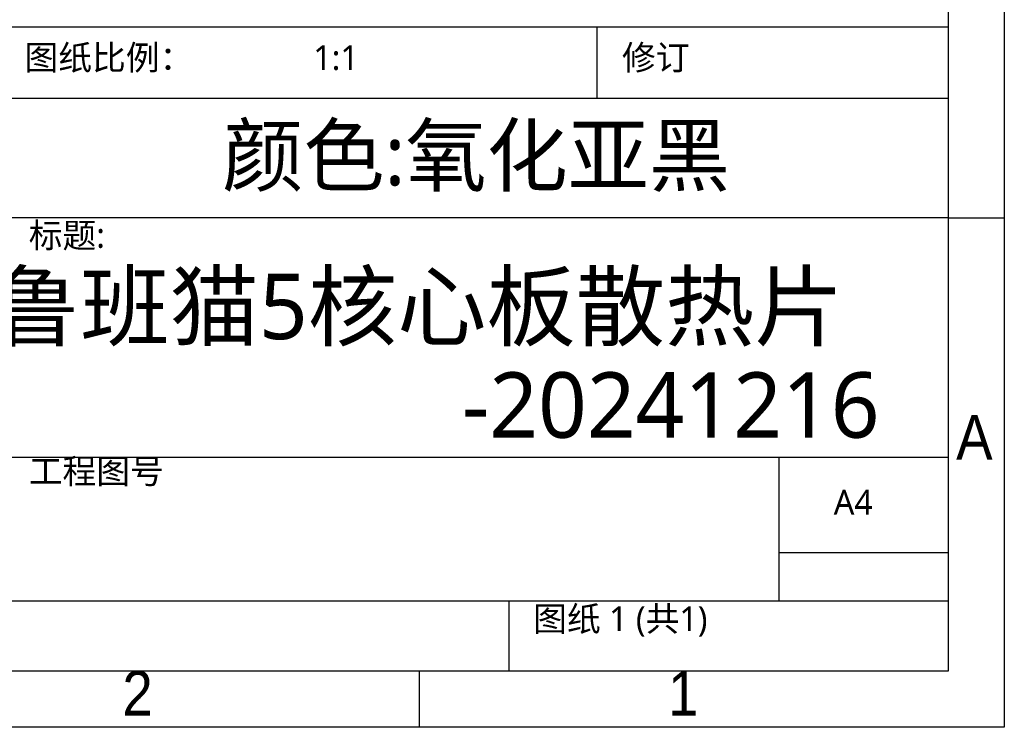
# Model space of a CAD drawing. Header units: millimetres. Extents: x 3 to 207, y 3 to 294.
# Tile 2 of 8: x 119 to 207, y 3 to 66. Entities that reach past the tile are written whole.
import ezdxf

# ---------------------------------------------------------------- set-up
doc = ezdxf.new("R2010")
doc.units = ezdxf.units.MM
doc.layers.add('注释', color=7, linetype='Continuous')
doc.layers.add('草图直线', color=1, linetype='Continuous')
doc.styles.add('SLDTEXTSTYLE0', font='MSYH.TTC', dxfattribs={"bigfont": 'bigfont'})
doc.styles.add('SLDTEXTSTYLE1', font='MSYH.TTC')
doc.styles.add('SLDTEXTSTYLE2', font='GOTHIC.TTF', dxfattribs={"width": 0.913})

msp = doc.modelspace()

# ---------------------------------------------------------------- linework, layer by layer
at = {"layer": '草图直线'}
for p, q in [((207, 294), (207, 3)), ((202, 289), (202, 8)), ((20, 65.25), (202, 65.25)), ((170.8, 58.875), (170.8, 65.25)), ((202, 58.875), (118.8, 58.875)), ((202.0001461, 48.287212), (19.9999744, 48.287212)), ((202.0001461, 48.287212), (207.0001414, 48.2803439)), ((74.6, 27), (202, 27)), ((187, 14.25), (187, 27)), ((202, 18.5), (187, 18.5)), ((20, 14.25), (202, 14.25)), ((163, 8), (163, 14.25)), ((202, 8), (8, 8)), ((155, 8), (155, 3)), ((207, 3), (3, 3))]:
    msp.add_line(p, q, dxfattribs=at)

# ---------------------------------------------------------------- texts
at = {"layer": '注释'}
for s, insert, char_height, attachment_point, style in [('图纸比例：', (119.911408, 63.6256763), 2.2, 1, 'SLDTEXTSTYLE0'), ('修订', (173.0186097, 63.6256763), 2.2, 1, 'SLDTEXTSTYLE0'), ('1:1', (145.5763069, 63.6256763), 2.2, 1, 'SLDTEXTSTYLE1'), ('颜色:氧化亚黑', (137.4809812, 56.4793075), 5.29166667, 1, 'SLDTEXTSTYLE0'), ('标题:', (120.2865819, 47.8203532), 2.2, 1, 'SLDTEXTSTYLE0'), ('鲁班猫5核心板散热片', (192.7277936, 43.3169034), 5.82083333, 3, 'SLDTEXTSTYLE0'), ('-20241216', (195.9144248, 34.5557917), 5.82083333, 3, 'SLDTEXTSTYLE1'), ('A', (204.3396881, 30.7636245), 3.96875, 2, 'SLDTEXTSTYLE2'), ('工程图号', (120.2865819, 26.8641155), 2.2, 1, 'SLDTEXTSTYLE0'), ('A4', (191.8404115, 24.1141154), 2.2, 1, 'SLDTEXTSTYLE1'), ('图纸 1 (共1)', (165.1244644, 13.7453989), 2.2, 1, 'SLDTEXTSTYLE0'), ('2', (129.9600369, 8.0136245), 3.96875, 2, 'SLDTEXTSTYLE2'), ('1', (178.4600369, 8.0136245), 3.96875, 2, 'SLDTEXTSTYLE2')]:
    msp.add_mtext(s, dxfattribs=dict(at, insert=insert, char_height=char_height, attachment_point=attachment_point, style=style))

doc.saveas('drawing.dxf')
